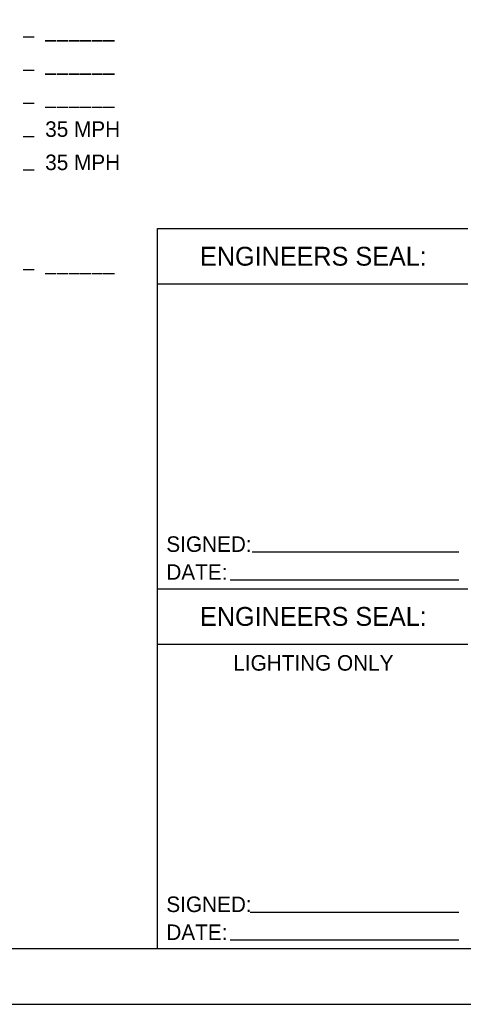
# Paper-space layout '113851GT001' of a CAD drawing. Header units: feet. Extents: x 0 to 34, y 0 to 22.
# Tile 9 of 11: x 8 to 12, y 0 to 8.9. Entities that reach past the tile are written whole.
import ezdxf
from ezdxf.enums import TextEntityAlignment as Align

# ---------------------------------------------------------------- set-up
doc = ezdxf.new("R2010")
doc.units = ezdxf.units.FT
doc.header["$MEASUREMENT"] = 0
for name, pattern in [('DGN Style 3', [25.340844, 18.100603, -7.240241]), ('OhDOT_USTN2', [0.11, 0.069, -0.041]), ('OhDOT_USTN3', [0.22, 0.165, -0.055])]:
    doc.linetypes.add(name, pattern=pattern)
for name, color, linetype in [('SH_Border', 7, 'Continuous'), ('SH_Cut_Line', 7, 'OhDOT_USTN3'), ('SH_Data', 7, 'Continuous')]:
    doc.layers.add(name, color=color, linetype=linetype)
doc.styles.add('Font 70-Main Title', font='txt', dxfattribs={"width": 1.15, "height": 0.25})
doc.styles.add('Slanted-Normal', font='font31.shx', dxfattribs={"height": 0.14})
doc.styles.add('Slanted-Sub Title', font='font31.shx', dxfattribs={"height": 0.17})
doc.styles.add('Straight-Sub Title', font='font30.shx', dxfattribs={"height": 0.17})

# ---------------------------------------------------------------- blocks, each defined once
blk = doc.blocks.new('TITLE1')
at = {"layer": 'SH_Border', "color": 7, "linetype": 'Continuous', "flags": 128}
blk.add_lwpolyline([(2, 21.5), (33.5, 21.5), (33.5, 0.5), (2, 0.5), (2, 21.5)], close=True, dxfattribs=at)
at = {"layer": 'SH_Cut_Line', "color": 7, "linetype": 'DGN Style 3', "flags": 128}
blk.add_lwpolyline([(0, 0), (34, 0), (34, 22), (0, 22), (0, 0)], close=True, dxfattribs=at)
at = {"layer": 'SH_Data', "style": 'Font 70-Main Title', "width": 1.15}
for tag, p in [('FEDPROJNO', (33.12, 19.5381)), ('CONSPROJNO', (33.12, 13.0381)), ('RRINVOLVEMENT', (33.12, 8.7744)), ('TITLEAREA1', (33, 3.7917))]:
    blk.add_attdef(tag, text='', height=0.25, rotation=90, dxfattribs=at).set_placement(p, align=Align.MIDDLE_CENTER)
at = {"layer": 'SH_Data', "style": 'Font 70-Main Title', "width": 1.15, "flags": 8}
blk.add_attdef('PIDNO', text='', height=0.25, rotation=90, dxfattribs=at).set_placement((33.12, 16.0381), align=Align.MIDDLE_CENTER)
at = {"layer": 'SH_Data', "style": 'Straight-Sub Title'}
for tag, p in [('SHEETNO', (33.0203, 1.0031)), ('SHEETTOTAL', (33.0203, 0.6634))]:
    blk.add_attdef(tag, text='', height=0.17, dxfattribs=at).set_placement(p, align=Align.BOTTOM_CENTER)

psp = doc.layouts.new('113851GT001')

# ---------------------------------------------------------------- linework, layer by layer
at = {"layer": 'SH_Data', "color": 7, "linetype": 'OhDOT_USTN2'}
for p, q in [((8.1368, 8.7271), (6.0258, 8.7271)), ((8.1368, 8.4271), (5.3711, 8.4271)), ((8.1368, 8.1271), (4.8746, 8.1271)), ((8.1368, 7.8271), (3.9417, 7.8271)), ((8.1368, 7.5271), (3.8514, 7.5271)), ((8.1368, 6.6271), (3.9116, 6.6271))]:
    psp.add_line(p, q, dxfattribs=at)
at = {"layer": 'SH_Data', "color": 7, "linetype": 'Continuous'}
for p, q in [((9.25, 3.75), (9.25, 7)), ((9.25, 7), (12.05, 7)), ((9.25, 6.5), (12.05, 6.5)), ((10.1038, 4.0824), (11.9713, 4.0824)), ((9.9076, 3.8305), (11.9713, 3.8305)), ((9.25, 0.5), (9.25, 3.75)), ((9.25, 3.75), (12.05, 3.75)), ((9.25, 3.25), (12.05, 3.25)), ((10.0861, 0.8324), (11.9713, 0.8324)), ((9.9076, 0.5805), (11.9713, 0.5805))]:
    psp.add_line(p, q, dxfattribs=at)

# ---------------------------------------------------------------- block references
at = {"layer": 'SH_Border'}
psp.add_blockref('TITLE1', (0, 0), dxfattribs=at)

# ---------------------------------------------------------------- texts
at = {"layer": 'SH_Data', "linetype": 'Continuous', "style": 'Slanted-Normal'}
for s, p in [('______', (8.2368, 8.7271)), ('______', (8.2368, 8.4271)), ('______', (8.2368, 8.1271)), ('35 MPH', (8.2368, 7.8271)), ('35 MPH', (8.2368, 7.5271)), ('______', (8.2368, 6.6271)), ('SIGNED:', (9.33, 4.0824)), ('DATE:', (9.33, 3.8305)), ('SIGNED:', (9.33, 0.8324)), ('DATE:', (9.33, 0.5805))]:
    psp.add_text(s, height=0.14, dxfattribs=at).set_placement(p)
at = {"layer": 'SH_Data', "linetype": 'Continuous', "style": 'Slanted-Sub Title'}
for s, height, p in [('ENGINEERS SEAL:', 0.17, (10.6574, 6.75)), ('ENGINEERS SEAL:', 0.17, (10.6574, 3.5)), ('LIGHTING ONLY', 0.14, (10.6574, 3.0806))]:
    psp.add_text(s, height=height, dxfattribs=at).set_placement(p, align=Align.MIDDLE_CENTER)

doc.saveas('drawing.dxf')
